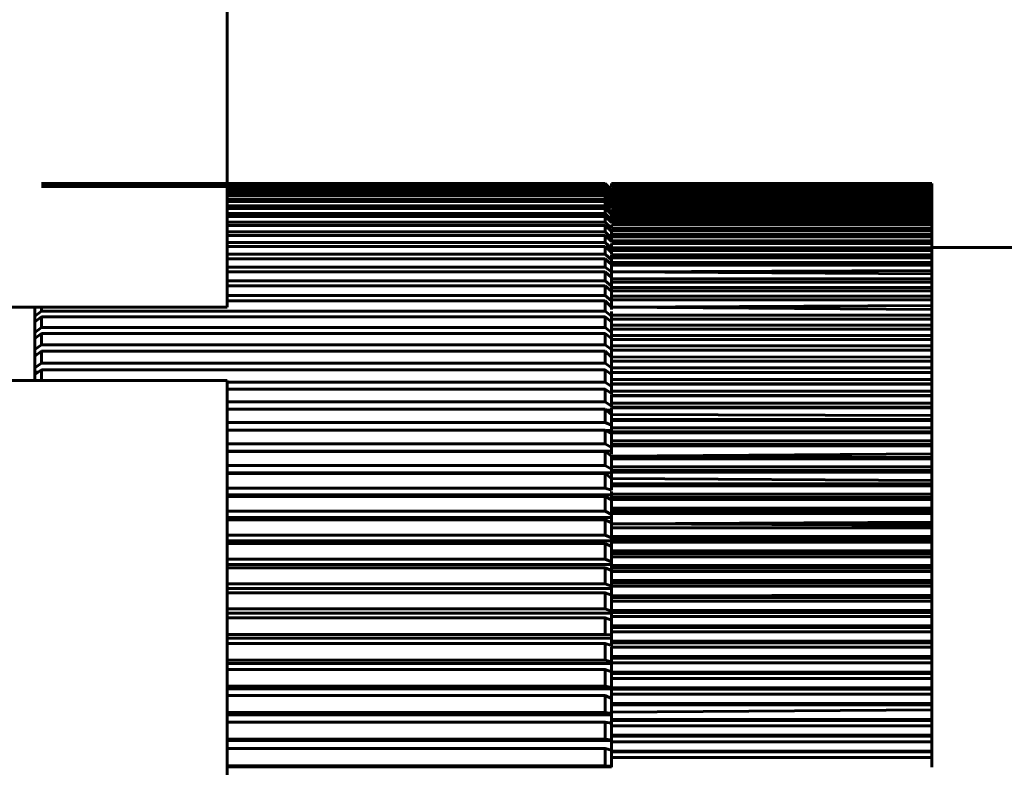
# Model space of a CAD drawing. Header units: millimetres. Extents: x 0 to 297, y 0 to 420.
# Tile 29 of 33: x 106.33 to 114.02, y 314.37 to 320.2. Entities that reach past the tile are written whole.
import ezdxf

# ---------------------------------------------------------------- set-up
doc = ezdxf.new("R2010")
doc.units = ezdxf.units.MM
doc.linetypes.add('K5LT_BASIC', pattern=[0])
doc.layers.add('Системный слой (1)', color=251, linetype='Continuous', true_color=0x6c6c6c)

# ---------------------------------------------------------------- blocks, each defined once
blk = doc.blocks.new('U12')
at = {"layer": 'Системный слой (1)', "color": 143, "linetype": 'K5LT_BASIC', "lineweight": 60, "true_color": 0x33acca}
for p, q in [((110.9507, 316.2687), (110.9507, 316.2583)), ((110.9507, 316.2374), (110.9507, 316.2523))]:
    blk.add_line(p, q, dxfattribs=at)
blk = doc.blocks.new('U13')
at = {"layer": 'Системный слой (1)', "color": 143, "linetype": 'K5LT_BASIC', "lineweight": 60, "true_color": 0x33acca}
for q in [(110.9507, 316.6706), (110.9507, 316.643)]:
    blk.add_line((110.9507, 316.6218), q, dxfattribs=at)
blk = doc.blocks.new('U17')
at = {"layer": 'Системный слой (1)', "color": 143, "linetype": 'K5LT_BASIC', "lineweight": 60, "true_color": 0x33acca}
for p, q in [((110.9507, 315.9907), (110.9507, 316.0118)), ((110.9507, 315.9834), (110.9507, 315.9907)), ((110.9507, 315.9518), (110.9507, 315.9834)), ((110.9507, 315.9428), (110.9507, 315.9518))]:
    blk.add_line(p, q, dxfattribs=at)
blk = doc.blocks.new('U18')
at = {"layer": 'Системный слой (1)', "color": 143, "linetype": 'K5LT_BASIC', "lineweight": 60, "true_color": 0x33acca}
for p, q in [((110.9507, 318.5273), (110.9507, 318.5241)), ((110.9507, 318.5241), (110.9507, 318.5075))]:
    blk.add_line(p, q, dxfattribs=at)
blk = doc.blocks.new('U22')
at = {"layer": 'Системный слой (1)', "color": 143, "linetype": 'K5LT_BASIC', "lineweight": 60, "true_color": 0x33acca}
for p, q in [((110.9507, 314.5007), (110.9507, 314.4874)), ((110.9507, 314.4432), (110.9507, 314.4848))]:
    blk.add_line(p, q, dxfattribs=at)
blk = doc.blocks.new('U24')
at = {"layer": 'Системный слой (1)', "color": 143, "linetype": 'K5LT_BASIC', "lineweight": 60, "true_color": 0x33acca}
for p, q in [((110.9507, 318.308), (110.9507, 318.2875)), ((110.9507, 318.3041), (110.9507, 318.2875)), ((110.9507, 318.3039), (110.9507, 318.2875)), ((110.9507, 318.2938), (110.9507, 318.2843)), ((110.9507, 318.2844), (110.9507, 318.2875))]:
    blk.add_line(p, q, dxfattribs=at)
blk = doc.blocks.new('U25')
at = {"layer": 'Системный слой (1)', "color": 143, "linetype": 'K5LT_BASIC', "lineweight": 60, "true_color": 0x33acca}
for p, q in [((110.9507, 318.3748), (110.9507, 318.4013)), ((110.9507, 318.3842), (110.9507, 318.3742)), ((110.9507, 318.3842), (110.9507, 318.3748))]:
    blk.add_line(p, q, dxfattribs=at)
blk = doc.blocks.new('U29')
at = {"layer": 'Системный слой (1)', "color": 143, "linetype": 'K5LT_BASIC', "lineweight": 60, "true_color": 0x33acca}
for p, q in [((110.9507, 317.7667), (110.9507, 317.7879)), ((110.9507, 317.7644), (110.9507, 317.7667)), ((110.9507, 317.7491), (110.9507, 317.7644)), ((110.9507, 317.7394), (110.9507, 317.7491))]:
    blk.add_line(p, q, dxfattribs=at)
blk = doc.blocks.new('U31')
at = {"layer": 'Системный слой (1)', "color": 143, "linetype": 'K5LT_BASIC', "lineweight": 60, "true_color": 0x33acca}
for p, q in [((110.9507, 314.3761), (110.9507, 314.4432)), ((110.9507, 314.3678), (110.9507, 314.3761))]:
    blk.add_line(p, q, dxfattribs=at)
blk = doc.blocks.new('U32')
at = {"layer": 'Системный слой (1)', "color": 143, "linetype": 'K5LT_BASIC', "lineweight": 60, "true_color": 0x33acca}
for p, q in [((110.9507, 316.0918), (110.9507, 316.1253)), ((110.9507, 316.0571), (110.9507, 316.0917))]:
    blk.add_line(p, q, dxfattribs=at)
blk = doc.blocks.new('U33')
at = {"layer": 'Системный слой (1)', "color": 143, "linetype": 'K5LT_BASIC', "lineweight": 60, "true_color": 0x33acca}
for p, q in [((110.9507, 317.2643), (110.9507, 317.2672)), ((110.9507, 317.2515), (110.9507, 317.2643)), ((110.9507, 317.2105), (110.9507, 317.2515))]:
    blk.add_line(p, q, dxfattribs=at)
blk = doc.blocks.new('U34')
at = {"layer": 'Системный слой (1)', "color": 143, "linetype": 'K5LT_BASIC', "lineweight": 60, "true_color": 0x33acca}
for p, q in [((110.9507, 316.5313), (110.9507, 316.5648)), ((110.9507, 316.5002), (110.9507, 316.5208))]:
    blk.add_line(p, q, dxfattribs=at)
blk = doc.blocks.new('U36')
at = {"layer": 'Системный слой (1)', "color": 143, "linetype": 'K5LT_BASIC', "lineweight": 60, "true_color": 0x33acca}
for q in [(110.9507, 316.2761), (110.9507, 316.2745), (110.9507, 316.2583)]:
    blk.add_line((110.9507, 316.2687), q, dxfattribs=at)
blk = doc.blocks.new('U38')
at = {"layer": 'Системный слой (1)', "color": 143, "linetype": 'K5LT_BASIC', "lineweight": 60, "true_color": 0x33acca}
for q in [(110.9507, 317.1085), (110.9507, 317.0831)]:
    blk.add_line((110.9507, 317.1207), q, dxfattribs=at)
blk = doc.blocks.new('U42')
at = {"layer": 'Системный слой (1)', "color": 143, "linetype": 'K5LT_BASIC', "lineweight": 60, "true_color": 0x33acca}
for p, q in [((110.9507, 317.6959), (110.9507, 317.7069)), ((110.9507, 317.657), (110.9507, 317.6959))]:
    blk.add_line(p, q, dxfattribs=at)
blk = doc.blocks.new('U43')
at = {"layer": 'Системный слой (1)', "color": 143, "linetype": 'K5LT_BASIC', "lineweight": 60, "true_color": 0x33acca}
for p, q in [((110.9507, 315.3191), (110.9507, 315.3193)), ((110.9507, 315.3143), (110.9507, 315.3191)), ((110.9507, 315.1918), (110.9507, 315.2198))]:
    blk.add_line(p, q, dxfattribs=at)
blk = doc.blocks.new('U46')
at = {"layer": 'Системный слой (1)', "color": 143, "linetype": 'K5LT_BASIC', "lineweight": 60, "true_color": 0x33acca}
for q in [(110.9507, 315.7809), (110.9507, 315.7117), (110.9507, 315.7117)]:
    blk.add_line((110.9507, 315.7052), q, dxfattribs=at)
blk = doc.blocks.new('U48')
at = {"layer": 'Системный слой (1)', "color": 143, "linetype": 'K5LT_BASIC', "lineweight": 60, "true_color": 0x33acca}
for p, q in [((110.9507, 315.1124), (110.9507, 315.0994)), ((110.9507, 315.0623), (110.9507, 315.0911))]:
    blk.add_line(p, q, dxfattribs=at)
blk = doc.blocks.new('U52')
at = {"layer": 'Системный слой (1)', "color": 143, "linetype": 'K5LT_BASIC', "lineweight": 60, "true_color": 0x33acca}
for p, q in [((110.9507, 314.9904), (110.9507, 315.0623)), ((110.9507, 314.9902), (110.9507, 314.9904)), ((110.9507, 314.9885), (110.9507, 314.9902))]:
    blk.add_line(p, q, dxfattribs=at)
blk = doc.blocks.new('U55')
at = {"layer": 'Системный слой (1)', "color": 143, "linetype": 'K5LT_BASIC', "lineweight": 60, "true_color": 0x33acca}
for p, q in [((106.4684, 317.591), (106.4507, 317.591)), ((110.9507, 317.5691), (110.933, 317.591))]:
    blk.add_line(p, q, dxfattribs=at)
blk = doc.blocks.new('U57')
at = {"layer": 'Системный слой (1)', "color": 143, "linetype": 'K5LT_BASIC', "lineweight": 60, "true_color": 0x33acca}
for p, q in [((110.9507, 315.505), (110.9507, 315.5452)), ((110.9507, 315.505), (110.9507, 315.5288)), ((110.9507, 315.4735), (110.9507, 315.517))]:
    blk.add_line(p, q, dxfattribs=at)
blk = doc.blocks.new('U58')
at = {"layer": 'Системный слой (1)', "color": 143, "linetype": 'K5LT_BASIC', "lineweight": 60, "true_color": 0x33acca}
for p, q in [((110.9507, 317.3042), (110.9507, 317.2804)), ((110.9507, 317.2752), (110.9507, 317.2706))]:
    blk.add_line(p, q, dxfattribs=at)
blk = doc.blocks.new('U60')
at = {"layer": 'Системный слой (1)', "color": 143, "linetype": 'K5LT_BASIC', "lineweight": 60, "true_color": 0x33acca}
for q in [(110.9507, 315.1031), (110.9507, 315.0994)]:
    blk.add_line((110.9507, 315.1124), q, dxfattribs=at)
blk = doc.blocks.new('U61')
at = {"layer": 'Системный слой (1)', "color": 143, "linetype": 'K5LT_BASIC', "lineweight": 60, "true_color": 0x33acca}
for p, q in [((110.9507, 318.7797), (110.9507, 318.7867)), ((110.9507, 318.7685), (110.9507, 318.7782)), ((110.9507, 318.7782), (110.9507, 318.7782))]:
    blk.add_line(p, q, dxfattribs=at)
blk = doc.blocks.new('U62')
at = {"layer": 'Системный слой (1)', "color": 143, "linetype": 'K5LT_BASIC', "lineweight": 60, "true_color": 0x33acca}
for p, q in [((110.9507, 317.3551), (110.9507, 317.3596)), ((110.9507, 317.3042), (110.9507, 317.3551))]:
    blk.add_line(p, q, dxfattribs=at)
blk = doc.blocks.new('U63')
at = {"layer": 'Системный слой (1)', "color": 143, "linetype": 'K5LT_BASIC', "lineweight": 60, "true_color": 0x33acca}
for p, q in [((110.9507, 318.6437), (110.9507, 318.6451)), ((110.9507, 318.6374), (110.9507, 318.6437)), ((110.9507, 318.634), (110.9507, 318.6374)), ((110.9507, 318.6206), (110.9507, 318.634)), ((110.9507, 318.6196), (110.9507, 318.6205))]:
    blk.add_line(p, q, dxfattribs=at)
blk = doc.blocks.new('U66')
at = {"layer": 'Системный слой (1)', "color": 143, "linetype": 'K5LT_BASIC', "lineweight": 60, "true_color": 0x33acca}
for p, q in [((110.9507, 316.4566), (110.9507, 316.4572)), ((110.9507, 316.4521), (110.9507, 316.4565)), ((110.9507, 316.3917), (110.9507, 316.4521))]:
    blk.add_line(p, q, dxfattribs=at)
blk = doc.blocks.new('U69')
at = {"layer": 'Системный слой (1)', "color": 143, "linetype": 'K5LT_BASIC', "lineweight": 60, "true_color": 0x33acca}
for p, q in [((110.9507, 315.9428), (110.9507, 315.9379)), ((110.9507, 315.9379), (110.9507, 315.9229))]:
    blk.add_line(p, q, dxfattribs=at)
blk = doc.blocks.new('U72')
at = {"layer": 'Системный слой (1)', "color": 143, "linetype": 'K5LT_BASIC', "lineweight": 60, "true_color": 0x33acca}
for p, q in [((110.9348, 318.4017), (110.9007, 318.4326)), ((110.9507, 318.3873), (110.9348, 318.4017))]:
    blk.add_line(p, q, dxfattribs=at)
blk = doc.blocks.new('U73')
at = {"layer": 'Системный слой (1)', "color": 143, "linetype": 'K5LT_BASIC', "lineweight": 60, "true_color": 0x33acca}
for p, q in [((110.9507, 314.7132), (110.9507, 314.7131)), ((110.9507, 314.7131), (110.9507, 314.6844))]:
    blk.add_line(p, q, dxfattribs=at)
blk = doc.blocks.new('U74')
at = {"layer": 'Системный слой (1)', "color": 143, "linetype": 'K5LT_BASIC', "lineweight": 60, "true_color": 0x33acca}
for q in [(110.9507, 316.6003), (110.9507, 316.5805)]:
    blk.add_line((110.9507, 316.6218), q, dxfattribs=at)
blk = doc.blocks.new('U76')
at = {"layer": 'Системный слой (1)', "color": 143, "linetype": 'K5LT_BASIC', "lineweight": 60, "true_color": 0x33acca}
for p, q in [((110.9507, 314.9046), (110.9507, 314.9396)), ((110.9507, 314.8654), (110.9507, 314.9293))]:
    blk.add_line(p, q, dxfattribs=at)
blk = doc.blocks.new('U77')
at = {"layer": 'Системный слой (1)', "color": 143, "linetype": 'K5LT_BASIC', "lineweight": 60, "true_color": 0x33acca}
for p, q in [((110.9507, 316.036), (110.9507, 316.0134)), ((110.9507, 316.0134), (110.9507, 316.0118))]:
    blk.add_line(p, q, dxfattribs=at)
blk = doc.blocks.new('U83')
at = {"layer": 'Системный слой (1)', "color": 143, "linetype": 'K5LT_BASIC', "lineweight": 60, "true_color": 0x33acca}
for p, q in [((110.9507, 315.7052), (110.9507, 315.6928)), ((110.9507, 315.6636), (110.9507, 315.6848))]:
    blk.add_line(p, q, dxfattribs=at)
blk = doc.blocks.new('U85')
at = {"layer": 'Системный слой (1)', "color": 143, "linetype": 'K5LT_BASIC', "lineweight": 60, "true_color": 0x33acca}
for p, q in [((110.9507, 317.159), (110.9507, 317.1727)), ((110.9507, 317.1547), (110.9507, 317.159)), ((110.9507, 317.1207), (110.9507, 317.1547)), ((110.9507, 317.1207), (110.9507, 317.1401))]:
    blk.add_line(p, q, dxfattribs=at)
blk = doc.blocks.new('U86')
at = {"layer": 'Системный слой (1)', "color": 143, "linetype": 'K5LT_BASIC', "lineweight": 60, "true_color": 0x33acca}
for p, q in [((110.9507, 317.9586), (110.9507, 317.9425)), ((110.9507, 317.897), (110.9507, 317.9268))]:
    blk.add_line(p, q, dxfattribs=at)
blk = doc.blocks.new('U87')
at = {"layer": 'Системный слой (1)', "color": 143, "linetype": 'K5LT_BASIC', "lineweight": 60, "true_color": 0x33acca}
for p, q in [((110.9507, 317.5912), (110.9507, 317.6235)), ((110.9507, 317.5691), (110.9507, 317.5912)), ((110.9507, 317.5691), (110.9507, 317.591))]:
    blk.add_line(p, q, dxfattribs=at)
blk = doc.blocks.new('U88')
at = {"layer": 'Системный слой (1)', "color": 143, "linetype": 'K5LT_BASIC', "lineweight": 60, "true_color": 0x33acca}
for p, q in [((110.9507, 318.1926), (110.9507, 318.2355)), ((110.9507, 318.1925), (110.9507, 318.1926)), ((110.9507, 318.1822), (110.9507, 318.1925)), ((110.9507, 318.1816), (110.9507, 318.1822))]:
    blk.add_line(p, q, dxfattribs=at)
blk = doc.blocks.new('U92')
at = {"layer": 'Системный слой (1)', "color": 143, "linetype": 'K5LT_BASIC', "lineweight": 60, "true_color": 0x33acca}
for p, q in [((110.9507, 318.2644), (110.9507, 318.2875)), ((110.9507, 318.2355), (110.9507, 318.2644))]:
    blk.add_line(p, q, dxfattribs=at)
blk = doc.blocks.new('U94')
at = {"layer": 'Системный слой (1)', "color": 143, "linetype": 'K5LT_BASIC', "lineweight": 60, "true_color": 0x33acca}
for q in [(110.9507, 316.8091), (110.9507, 316.787)]:
    blk.add_line((110.9507, 316.7979), q, dxfattribs=at)

msp = doc.modelspace()

# ---------------------------------------------------------------- linework, layer by layer
at = {"layer": 'Системный слой (1)', "color": 143, "linetype": 'K5LT_BASIC', "lineweight": 60, "true_color": 0x33acca}
for p, q in [((107.9507, 321.1745), (107.9507, 317.9604)), ((110.9007, 318.9241), (106.5007, 318.9241)), ((110.9007, 318.9169), (106.5007, 318.9169)), ((110.9007, 318.9009), (106.5007, 318.9009)), ((110.9007, 318.9245), (107.9507, 318.9245)), ((110.9007, 318.9225), (107.9507, 318.9225)), ((110.9007, 318.9122), (107.9507, 318.9122)), ((110.9007, 318.8931), (107.9507, 318.8931)), ((110.9507, 318.8745), (110.9007, 318.9245)), ((110.9007, 318.9241), (110.9007, 318.9245)), ((110.9507, 318.8741), (110.9007, 318.9241)), ((110.9507, 318.8725), (110.9007, 318.9225)), ((110.9007, 318.9169), (110.9007, 318.9225)), ((110.9507, 318.867), (110.9007, 318.9169)), ((110.9507, 318.8623), (110.9007, 318.9122)), ((110.9007, 318.9009), (110.9007, 318.9122)), ((110.9507, 318.8512), (110.9007, 318.9009)), ((110.9007, 318.8762), (110.9007, 318.8931)), ((110.9507, 318.8434), (110.9007, 318.8931)), ((113.4507, 318.9245), (110.9507, 318.9245)), ((113.4507, 318.9243), (110.9507, 318.9243)), ((110.9507, 318.9231), (110.9507, 318.9243)), ((113.4507, 318.9231), (110.9507, 318.9231)), ((113.4507, 318.9216), (110.9507, 318.9216)), ((110.9507, 318.9184), (110.9507, 318.9216)), ((113.4507, 318.9184), (110.9507, 318.9184)), ((110.9507, 318.9106), (110.9507, 318.9157)), ((113.4507, 318.9157), (110.9507, 318.9157)), ((113.4507, 318.9106), (110.9507, 318.9106)), ((113.4507, 318.9067), (110.9507, 318.9067)), ((110.9507, 318.8997), (110.9507, 318.9067)), ((113.4507, 318.8997), (110.9507, 318.8997)), ((110.9507, 318.8856), (110.9507, 318.8945)), ((113.4507, 318.8945), (110.9507, 318.8945)), ((113.4507, 318.8856), (110.9507, 318.8856)), ((113.4507, 318.9243), (113.4507, 318.9245)), ((113.4507, 318.9231), (113.4507, 318.9243)), ((113.4507, 318.9216), (113.4507, 318.9231)), ((113.4507, 318.9184), (113.4507, 318.9216)), ((113.4507, 318.9157), (113.4507, 318.9184)), ((113.4507, 318.9106), (113.4507, 318.9157)), ((113.4507, 318.9067), (113.4507, 318.9106)), ((113.4507, 318.8997), (113.4507, 318.9067)), ((113.4507, 318.8945), (113.4507, 318.8997)), ((113.4507, 318.8856), (113.4507, 318.8945)), ((113.4507, 318.8792), (113.4507, 318.8856)), ((110.9007, 318.8762), (107.9507, 318.8762)), ((110.9007, 318.8653), (107.9507, 318.8653)), ((110.9007, 318.8429), (107.9507, 318.8429)), ((110.9007, 318.8288), (107.9507, 318.8288)), ((110.9507, 318.8268), (110.9007, 318.8762)), ((110.9007, 318.8429), (110.9007, 318.8653)), ((110.9507, 318.8158), (110.9007, 318.8653)), ((110.9507, 318.7938), (110.9007, 318.8429)), ((110.9007, 318.8009), (110.9007, 318.8288)), ((110.9507, 318.7797), (110.9007, 318.8288)), ((110.9507, 318.8684), (110.9507, 318.8792)), ((113.4507, 318.8792), (110.9507, 318.8792)), ((113.4507, 318.8684), (110.9507, 318.8684)), ((110.9507, 318.8676), (110.9507, 318.8672)), ((110.9507, 318.8481), (110.9507, 318.8607)), ((113.4507, 318.8607), (110.9507, 318.8607)), ((113.4507, 318.8481), (110.9507, 318.8481)), ((113.4507, 318.8391), (110.9507, 318.8391)), ((110.9507, 318.8246), (110.9507, 318.8391)), ((113.4507, 318.8246), (110.9507, 318.8246)), ((110.9507, 318.8246), (110.9507, 318.823)), ((110.9507, 318.7981), (110.9507, 318.8144)), ((113.4507, 318.8144), (110.9507, 318.8144)), ((113.4507, 318.8684), (113.4507, 318.8792)), ((113.4507, 318.8607), (113.4507, 318.8684)), ((113.4507, 318.8481), (113.4507, 318.8607)), ((113.4507, 318.8391), (113.4507, 318.8481)), ((113.4507, 318.8246), (113.4507, 318.8391)), ((113.4507, 318.8144), (113.4507, 318.8246)), ((113.4507, 318.7981), (113.4507, 318.8144)), ((110.9007, 318.8009), (107.9507, 318.8009)), ((110.9007, 318.7837), (107.9507, 318.7837)), ((110.9007, 318.7503), (107.9507, 318.7503)), ((110.9007, 318.7301), (107.9507, 318.7301)), ((110.9507, 318.7522), (110.9007, 318.8009)), ((110.9507, 318.7351), (110.9007, 318.7837)), ((110.9007, 318.7503), (110.9007, 318.7837)), ((110.9507, 318.7021), (110.9007, 318.7503)), ((110.9507, 318.682), (110.9007, 318.7301)), ((110.9007, 318.6913), (110.9007, 318.7301)), ((110.9507, 318.7989), (110.9507, 318.7961)), ((110.9507, 318.7981), (110.9507, 318.7768)), ((113.4507, 318.7981), (110.9507, 318.7981)), ((110.9507, 318.7961), (110.9507, 318.79)), ((113.4507, 318.7867), (110.9507, 318.7867)), ((113.4507, 318.7685), (110.9507, 318.7685)), ((113.4507, 318.7558), (110.9507, 318.7558)), ((110.9507, 318.7358), (110.9507, 318.7558)), ((113.4507, 318.7358), (110.9507, 318.7358)), ((113.4507, 318.7867), (113.4507, 318.7981)), ((113.4507, 318.7685), (113.4507, 318.7867)), ((113.4507, 318.7558), (113.4507, 318.7685)), ((113.4507, 318.7358), (113.4507, 318.7558)), ((113.4507, 318.7219), (113.4507, 318.7358)), ((110.9007, 318.6913), (107.9507, 318.6913)), ((110.9007, 318.6681), (107.9507, 318.6681)), ((110.9507, 318.6437), (110.9007, 318.6913)), ((110.9007, 318.6239), (110.9007, 318.6681)), ((110.9507, 318.6206), (110.9007, 318.6681)), ((113.4507, 318.7219), (110.9507, 318.7219)), ((110.9507, 318.7001), (110.9507, 318.7219)), ((113.4507, 318.7001), (110.9507, 318.7001)), ((110.9507, 318.6613), (110.9507, 318.685)), ((113.4507, 318.685), (110.9507, 318.685)), ((110.9507, 318.6613), (110.9507, 318.6374)), ((113.4507, 318.6613), (110.9507, 318.6613)), ((113.4507, 318.7001), (113.4507, 318.7219)), ((113.4507, 318.685), (113.4507, 318.7001)), ((113.4507, 318.6613), (113.4507, 318.685)), ((113.4507, 318.6451), (113.4507, 318.6613)), ((110.9007, 318.6239), (107.9507, 318.6239)), ((110.9007, 318.5978), (107.9507, 318.5978)), ((110.9507, 318.577), (110.9007, 318.6239)), ((110.9507, 318.5509), (110.9007, 318.5978)), ((110.9007, 318.5483), (110.9007, 318.5978)), ((110.9507, 318.6524), (110.9507, 318.6478)), ((110.9507, 318.6478), (110.9507, 318.6374)), ((113.4507, 318.6451), (110.9507, 318.6451)), ((113.4507, 318.6196), (110.9507, 318.6196)), ((110.9507, 318.5749), (110.9507, 318.6022)), ((113.4507, 318.6022), (110.9507, 318.6022)), ((113.4507, 318.6196), (113.4507, 318.6451)), ((113.4507, 318.6022), (113.4507, 318.6196)), ((113.4507, 318.5749), (113.4507, 318.6022)), ((110.9007, 318.5483), (107.9507, 318.5483)), ((110.9007, 318.5192), (107.9507, 318.5192)), ((110.9507, 318.5022), (110.9007, 318.5483)), ((110.9507, 318.4731), (110.9007, 318.5192)), ((110.9007, 318.4645), (110.9007, 318.5192)), ((113.4507, 318.5749), (110.9507, 318.5749)), ((110.9507, 318.5273), (110.9507, 318.5563)), ((113.4507, 318.5563), (110.9507, 318.5563)), ((113.4507, 318.5273), (110.9507, 318.5273)), ((113.4507, 318.5075), (110.9507, 318.5075)), ((110.9507, 318.4768), (110.9507, 318.5075)), ((113.4507, 318.5563), (113.4507, 318.5749)), ((113.4507, 318.5273), (113.4507, 318.5563)), ((113.4507, 318.5075), (113.4507, 318.5273)), ((113.4507, 318.4768), (113.4507, 318.5075)), ((110.9007, 318.4645), (107.9507, 318.4645)), ((110.9007, 318.4326), (107.9507, 318.4326)), ((110.9507, 318.4193), (110.9007, 318.4645)), ((110.9007, 318.3728), (110.9007, 318.4326)), ((113.4507, 318.4768), (110.9507, 318.4768)), ((110.9507, 318.4233), (110.9507, 318.4558)), ((113.4507, 318.4558), (110.9507, 318.4558)), ((110.9507, 318.4314), (110.9507, 318.4221)), ((110.9507, 318.425), (110.9507, 318.4105)), ((110.9507, 318.4233), (110.9507, 318.3842)), ((113.4507, 318.4233), (110.9507, 318.4233)), ((113.4507, 318.4558), (113.4507, 318.4768)), ((113.4507, 318.4233), (113.4507, 318.4558)), ((114.7007, 318.4245), (113.4507, 318.4245)), ((113.4507, 318.4013), (113.4507, 318.4233)), ((110.9007, 318.3728), (107.9507, 318.3728)), ((110.9507, 318.3285), (110.9007, 318.3728)), ((113.4507, 318.4013), (110.9507, 318.4013)), ((110.9507, 318.3671), (110.9507, 318.3228)), ((113.4507, 318.3671), (110.9507, 318.3671)), ((113.4507, 318.3671), (113.4507, 318.4013)), ((113.4507, 318.3439), (113.4507, 318.3671)), ((110.9007, 318.3381), (107.9507, 318.3381)), ((110.9007, 318.2733), (107.9507, 318.2733)), ((110.9007, 318.2733), (110.9007, 318.3381)), ((110.9507, 318.2938), (110.9007, 318.3381)), ((110.9507, 318.2355), (110.9007, 318.2733)), ((113.4507, 318.3439), (110.9507, 318.3439)), ((110.9507, 318.308), (110.9507, 318.3439)), ((113.4507, 318.308), (110.9507, 318.308)), ((113.4507, 318.2838), (110.9507, 318.2875)), ((113.4507, 318.308), (113.4507, 318.3439)), ((113.4507, 318.2838), (113.4507, 318.308)), ((113.4507, 318.2462), (113.4507, 318.2838)), ((110.9007, 318.2358), (107.9507, 318.2358)), ((110.9007, 318.1662), (110.9007, 318.2358)), ((110.9507, 318.1924), (110.9007, 318.2358)), ((113.4507, 318.2462), (110.9507, 318.2355)), ((110.9507, 318.2355), (110.9507, 318.2032)), ((113.4507, 318.2208), (110.9507, 318.2355)), ((113.4507, 318.2208), (113.4507, 318.2462)), ((113.4507, 318.1816), (113.4507, 318.2208)), ((110.9007, 318.1662), (107.9507, 318.1662)), ((110.9007, 318.126), (107.9507, 318.126)), ((110.9507, 318.1239), (110.9007, 318.1662)), ((110.9007, 318.0516), (110.9007, 318.126)), ((110.9507, 318.0837), (110.9007, 318.126)), ((110.9507, 318.1816), (110.9507, 318.1393)), ((113.4507, 318.1816), (110.9507, 318.1816)), ((113.4507, 318.1552), (110.9507, 318.1552)), ((110.9507, 318.1144), (110.9507, 318.1552)), ((110.9507, 318.1393), (110.9507, 318.1312)), ((110.9507, 318.1312), (110.9507, 318.1128)), ((113.4507, 318.1552), (113.4507, 318.1816)), ((113.4507, 318.1144), (113.4507, 318.1552)), ((110.9007, 318.0516), (107.9507, 318.0516)), ((110.9507, 318.0105), (110.9007, 318.0516)), ((110.9507, 318.1144), (110.9507, 318.0727)), ((113.4507, 318.1144), (110.9507, 318.1144)), ((113.4507, 318.0869), (110.9507, 318.0869)), ((110.9507, 318.0445), (110.9507, 318.0869)), ((113.4507, 318.0445), (110.9507, 318.0445)), ((110.9507, 318.0445), (110.9507, 318.0035)), ((113.4507, 318.0869), (113.4507, 318.1144)), ((113.4507, 318.0445), (113.4507, 318.0869)), ((113.4507, 318.016), (113.4507, 318.0445)), ((110.9007, 318.0088), (107.9507, 318.0088)), ((110.9007, 317.9298), (110.9007, 318.0088)), ((110.9507, 317.9586), (110.9007, 318.0088)), ((113.4507, 318.016), (110.9507, 318.016)), ((110.9507, 317.9586), (110.9507, 318.016)), ((113.4507, 317.972), (110.9507, 317.9586)), ((113.4507, 317.972), (113.4507, 318.016)), ((113.4507, 317.9425), (113.4507, 317.972)), ((105.4507, 317.9604), (107.9507, 317.9604)), ((106.4507, 317.8899), (106.4507, 317.9604)), ((106.4507, 317.8899), (106.5007, 317.9298)), ((106.4507, 317.8899), (106.4507, 317.8502)), ((106.4507, 317.8446), (106.5007, 317.8844)), ((106.5007, 317.9298), (106.5007, 317.9604)), ((110.9007, 317.9298), (106.5007, 317.9298)), ((106.5007, 317.8009), (106.5007, 317.8844)), ((110.9007, 317.8844), (106.5007, 317.8844)), ((110.9507, 317.8899), (110.9007, 317.9298)), ((110.9507, 317.8446), (110.9007, 317.8844)), ((110.9007, 317.8009), (110.9007, 317.8844)), ((110.9507, 317.9586), (110.9507, 317.9425)), ((113.4507, 317.9425), (110.9507, 317.9586)), ((110.9507, 317.897), (110.9507, 317.8574)), ((113.4507, 317.897), (110.9507, 317.897)), ((113.4507, 317.897), (113.4507, 317.9425)), ((113.4507, 317.8664), (113.4507, 317.897)), ((106.4578, 317.8502), (106.4507, 317.8502)), ((106.4507, 317.8502), (106.4507, 317.8446)), ((106.4507, 317.7624), (106.4507, 317.8446)), ((113.4507, 317.8664), (110.9507, 317.8664)), ((110.9507, 317.8194), (110.9507, 317.8664)), ((113.4507, 317.8194), (110.9507, 317.8194)), ((110.9507, 317.8194), (110.9507, 317.7807)), ((113.4507, 317.8194), (113.4507, 317.8664)), ((113.4507, 317.7879), (113.4507, 317.8194)), ((106.4507, 317.7624), (106.5007, 317.8009)), ((106.4507, 317.7624), (106.4507, 317.724)), ((106.4507, 317.7146), (106.5007, 317.7531)), ((110.9007, 317.8009), (106.5007, 317.8009)), ((106.5007, 317.6653), (106.5007, 317.7531)), ((110.9007, 317.7531), (106.5007, 317.7531)), ((110.9507, 317.7624), (110.9007, 317.8009)), ((110.9507, 317.7146), (110.9007, 317.7531)), ((110.9007, 317.6653), (110.9007, 317.7531)), ((113.4507, 317.7879), (110.9507, 317.7879)), ((110.9507, 317.7807), (110.9507, 317.7667)), ((110.9507, 317.7711), (110.9507, 317.7491)), ((110.9507, 317.7394), (110.9507, 317.7014)), ((113.4507, 317.7394), (110.9507, 317.7394)), ((113.4507, 317.7394), (113.4507, 317.7879)), ((113.4507, 317.7069), (113.4507, 317.7394)), ((106.4629, 317.724), (106.4507, 317.724)), ((106.4507, 317.724), (106.4507, 317.7146)), ((106.4507, 317.6281), (106.4507, 317.7146)), ((106.4507, 317.6281), (106.5007, 317.6653)), ((110.9007, 317.6653), (106.5007, 317.6653)), ((110.9507, 317.6281), (110.9007, 317.6653)), ((113.4507, 317.7069), (110.9507, 317.7069)), ((110.9507, 317.657), (110.9507, 317.6198)), ((113.4507, 317.657), (110.9507, 317.657)), ((113.4507, 317.657), (113.4507, 317.7069)), ((113.4507, 317.6235), (113.4507, 317.657)), ((106.4507, 317.6281), (106.4507, 317.591)), ((106.4507, 317.5779), (106.5007, 317.6151)), ((106.4507, 317.591), (106.4507, 317.5779)), ((106.4507, 317.4873), (106.4507, 317.5779)), ((110.9007, 317.6151), (106.5007, 317.6151)), ((106.5007, 317.523), (106.5007, 317.6151)), ((110.9507, 317.5691), (110.9007, 317.6151)), ((110.9007, 317.523), (110.9007, 317.6151)), ((113.4507, 317.6235), (110.9507, 317.6235)), ((113.4507, 317.5722), (113.4507, 317.6235)), ((106.4507, 317.4873), (106.5007, 317.523)), ((110.9007, 317.523), (106.5007, 317.523)), ((110.9507, 317.4873), (110.9007, 317.523)), ((113.4507, 317.5722), (110.9507, 317.5691)), ((110.9507, 317.5691), (110.9507, 317.5378)), ((110.9507, 317.4851), (110.9507, 317.5378)), ((113.4507, 317.5378), (110.9507, 317.5378)), ((113.4507, 317.5378), (113.4507, 317.5722)), ((113.4507, 317.4851), (113.4507, 317.5378)), ((106.4507, 317.4873), (106.4507, 317.4517)), ((106.4507, 317.4348), (106.5007, 317.4706)), ((106.4507, 317.4517), (106.4507, 317.4348)), ((106.4743, 317.4517), (106.4507, 317.4517)), ((106.4507, 317.3886), (106.4507, 317.4348)), ((110.9007, 317.4706), (106.5007, 317.4706)), ((106.5007, 317.3886), (106.5007, 317.4706)), ((110.9507, 317.4348), (110.9007, 317.4706)), ((110.9007, 317.3745), (110.9007, 317.4706)), ((110.9507, 317.4851), (110.9507, 317.4497)), ((113.4507, 317.4851), (110.9507, 317.4851)), ((110.9507, 317.3957), (110.9507, 317.4498)), ((113.4507, 317.4498), (110.9507, 317.4498)), ((113.4507, 317.4498), (113.4507, 317.4851)), ((113.4507, 317.3957), (113.4507, 317.4498)), ((105.4507, 317.3886), (107.9507, 317.3886)), ((107.9507, 317.3886), (107.9507, 314.1745)), ((110.9007, 317.3745), (107.9507, 317.3745)), ((110.9507, 317.3403), (110.9007, 317.3745)), ((113.4507, 317.3957), (110.9507, 317.3957)), ((110.9507, 317.3957), (110.9507, 317.3612)), ((110.9507, 317.3612), (110.9507, 317.3452)), ((113.4507, 317.3612), (110.9507, 317.3612)), ((113.4507, 317.3596), (110.9507, 317.3596)), ((110.9507, 317.3503), (110.9507, 317.3251)), ((113.4507, 317.3612), (113.4507, 317.3957)), ((113.4507, 317.3596), (113.4507, 317.3612)), ((113.4507, 317.3042), (113.4507, 317.3596)), ((110.9007, 317.3198), (107.9507, 317.3198)), ((110.9507, 317.2856), (110.9007, 317.3198)), ((110.9007, 317.2199), (110.9007, 317.3198)), ((113.4507, 317.3042), (110.9507, 317.3042)), ((110.9507, 317.2672), (110.9507, 317.2706)), ((113.4507, 317.2706), (110.9507, 317.2706)), ((113.4507, 317.2706), (113.4507, 317.3042)), ((113.4507, 317.2672), (113.4507, 317.2706)), ((110.9007, 317.2199), (107.9507, 317.2199)), ((110.9507, 317.1873), (110.9007, 317.2199)), ((113.4507, 317.2672), (110.9507, 317.2672)), ((113.4507, 317.2105), (110.9507, 317.2105)), ((110.9507, 317.2105), (110.9507, 317.1779)), ((113.4507, 317.2105), (113.4507, 317.2672)), ((113.4507, 317.1779), (113.4507, 317.2105)), ((110.9007, 317.1632), (107.9507, 317.1632)), ((110.9007, 317.0596), (110.9007, 317.1632)), ((110.9507, 317.1207), (110.9007, 317.1632)), ((110.9507, 317.1547), (110.9137, 317.1547)), ((113.4507, 317.1779), (110.9507, 317.1779)), ((113.4507, 317.1727), (110.9507, 317.1727)), ((113.4507, 317.1148), (110.9507, 317.1207)), ((113.4507, 317.1727), (113.4507, 317.1779)), ((113.4507, 317.1148), (113.4507, 317.1727)), ((110.9007, 317.0596), (107.9507, 317.0596)), ((110.9507, 317.0375), (110.9007, 317.0596)), ((113.4507, 317.0831), (110.9507, 317.0831)), ((110.9507, 317.0831), (110.9507, 317.0761)), ((110.9507, 317.0761), (110.9507, 317.0831)), ((110.9507, 317.017), (110.9507, 317.0761)), ((113.4507, 317.0761), (110.9507, 317.0761)), ((113.4507, 317.0831), (113.4507, 317.1148)), ((113.4507, 317.0761), (113.4507, 317.0831)), ((113.4507, 317.017), (113.4507, 317.0761)), ((110.9007, 317.0008), (107.9507, 317.0008)), ((110.9507, 316.9697), (110.9007, 317.0008)), ((110.9007, 316.8937), (110.9007, 317.0008)), ((110.9507, 316.9976), (110.9059, 316.9976)), ((113.4507, 317.017), (110.9507, 317.017)), ((110.9507, 317.017), (110.9507, 316.9863)), ((110.9507, 316.9863), (110.9507, 316.9699)), ((113.4507, 316.9863), (110.9507, 316.9863)), ((110.9507, 316.9173), (110.9507, 316.9776)), ((113.4507, 316.9776), (110.9507, 316.9776)), ((113.4507, 316.9863), (113.4507, 317.017)), ((113.4507, 316.9776), (113.4507, 316.9863)), ((113.4507, 316.9173), (113.4507, 316.9776)), ((110.9007, 316.8937), (107.9507, 316.8937)), ((110.9507, 316.8643), (110.9007, 316.8937)), ((110.9507, 316.9173), (110.9507, 316.8876)), ((113.4507, 316.9173), (110.9507, 316.9173)), ((113.4507, 316.8876), (110.9507, 316.8876)), ((110.9507, 316.8876), (110.9507, 316.8755)), ((113.4507, 316.8876), (113.4507, 316.9173)), ((113.4507, 316.8771), (113.4507, 316.8876)), ((110.9507, 316.835), (107.9507, 316.835)), ((110.9007, 316.8331), (107.9507, 316.8331)), ((110.9507, 316.7979), (110.9007, 316.8331)), ((110.9007, 316.7227), (110.9007, 316.8331)), ((110.9507, 316.8157), (110.9507, 316.8771)), ((113.4507, 316.8771), (110.9507, 316.8771)), ((110.9507, 316.8755), (110.9507, 316.8474)), ((113.4507, 316.8157), (110.9507, 316.7979)), ((113.4507, 316.8157), (113.4507, 316.8771)), ((113.4507, 316.787), (113.4507, 316.8157)), ((110.9507, 316.7979), (110.9507, 316.7748)), ((113.4507, 316.787), (110.9507, 316.7979)), ((110.9507, 316.7748), (110.9507, 316.7801)), ((113.4507, 316.7748), (110.9507, 316.7748)), ((110.9507, 316.7123), (110.9507, 316.7748)), ((113.4507, 316.7748), (113.4507, 316.787)), ((113.4507, 316.7123), (113.4507, 316.7748)), ((110.9007, 316.7227), (107.9507, 316.7227)), ((110.9507, 316.6674), (107.9507, 316.6674)), ((110.9007, 316.6602), (107.9507, 316.6602)), ((110.9507, 316.695), (110.9007, 316.7227)), ((110.9507, 316.6218), (110.9007, 316.6602)), ((110.9007, 316.5467), (110.9007, 316.6602)), ((110.9507, 316.7123), (110.9507, 316.6847)), ((113.4507, 316.7123), (110.9507, 316.7123)), ((110.9507, 316.6847), (110.9507, 316.6706)), ((113.4507, 316.6847), (110.9507, 316.6847)), ((113.4507, 316.6706), (110.9507, 316.6706)), ((113.4507, 316.6847), (113.4507, 316.7123)), ((113.4507, 316.6706), (113.4507, 316.6847)), ((113.4507, 316.6071), (113.4507, 316.6706)), ((113.4507, 316.6071), (110.9507, 316.6218)), ((113.4507, 316.5805), (110.9507, 316.5805)), ((110.9507, 316.5648), (110.9507, 316.5805)), ((110.9507, 316.5805), (110.9507, 316.5648)), ((113.4507, 316.5805), (113.4507, 316.6071)), ((113.4507, 316.5648), (113.4507, 316.5805)), ((110.9007, 316.5467), (107.9507, 316.5467)), ((110.9507, 316.5313), (110.9007, 316.5467)), ((113.4507, 316.5648), (110.9507, 316.5648)), ((113.4507, 316.5002), (113.4507, 316.5648)), ((110.9507, 316.495), (107.9507, 316.495)), ((110.9007, 316.4825), (107.9507, 316.4825)), ((110.9507, 316.4565), (110.9007, 316.4825)), ((110.9007, 316.3661), (110.9007, 316.4825)), ((113.4507, 316.5002), (110.9507, 316.5002)), ((110.9507, 316.5002), (110.9507, 316.4747)), ((110.9507, 316.4747), (110.9507, 316.4568)), ((113.4507, 316.4747), (110.9507, 316.4747)), ((113.4507, 316.4572), (110.9507, 316.4572)), ((113.4507, 316.4747), (113.4507, 316.5002)), ((113.4507, 316.4572), (113.4507, 316.4747)), ((113.4507, 316.3917), (113.4507, 316.4572)), ((110.9007, 316.3661), (107.9507, 316.3661)), ((110.9507, 316.342), (110.9007, 316.3661)), ((110.9507, 316.3917), (110.9507, 316.3673)), ((113.4507, 316.3917), (110.9507, 316.3917)), ((113.4507, 316.3673), (110.9507, 316.3673)), ((110.9507, 316.3673), (110.9507, 316.3542)), ((110.9507, 316.3542), (110.9507, 316.3237)), ((110.9507, 316.2816), (110.9507, 316.3481)), ((113.4507, 316.3481), (110.9507, 316.3481)), ((113.4507, 316.3673), (113.4507, 316.3917)), ((113.4507, 316.3481), (113.4507, 316.3673)), ((113.4507, 316.2816), (113.4507, 316.3481)), ((110.9507, 316.318), (107.9507, 316.318)), ((110.9007, 316.3004), (107.9507, 316.3004)), ((110.9507, 316.2761), (110.9007, 316.3004)), ((110.9007, 316.1812), (110.9007, 316.3004)), ((113.4507, 316.2816), (110.9507, 316.2687)), ((113.4507, 316.2583), (113.4507, 316.2816)), ((110.9507, 316.2687), (110.9507, 316.2374)), ((113.4507, 316.2583), (110.9507, 316.2687)), ((113.4507, 316.2374), (110.9507, 316.2374)), ((110.9507, 316.1701), (110.9507, 316.2374)), ((113.4507, 316.2374), (113.4507, 316.2583)), ((113.4507, 316.1701), (113.4507, 316.2374)), ((110.9007, 316.1812), (107.9507, 316.1812)), ((110.9507, 316.1368), (107.9507, 316.1368)), ((110.9507, 316.159), (110.9007, 316.1812)), ((110.9507, 316.1701), (110.9507, 316.1479)), ((113.4507, 316.1701), (110.9507, 316.1701)), ((113.4507, 316.1479), (110.9507, 316.1479)), ((110.9507, 316.1479), (110.9507, 316.1255)), ((113.4507, 316.1253), (110.9507, 316.1253)), ((113.4507, 316.1479), (113.4507, 316.1701)), ((113.4507, 316.1253), (113.4507, 316.1479)), ((113.4507, 316.0571), (113.4507, 316.1253)), ((110.9007, 316.1141), (107.9507, 316.1141)), ((110.9007, 315.9924), (110.9007, 316.1141)), ((110.9507, 316.0917), (110.9007, 316.1141)), ((110.9507, 316.0571), (110.9507, 316.036)), ((113.4507, 316.0571), (110.9507, 316.0571)), ((113.4507, 316.036), (113.4507, 316.0571)), ((110.9007, 315.9924), (107.9507, 315.9924)), ((110.9507, 315.9721), (110.9007, 315.9924)), ((113.4507, 316.036), (110.9507, 316.036)), ((113.4507, 316.0118), (110.9507, 316.0118)), ((113.4507, 316.0118), (113.4507, 316.036)), ((113.4507, 315.9428), (113.4507, 316.0118)), ((110.9507, 315.9518), (107.9507, 315.9518)), ((110.9007, 315.9239), (107.9507, 315.9239)), ((110.9507, 315.9036), (110.9007, 315.9239)), ((110.9007, 315.8), (110.9007, 315.9239)), ((113.4507, 315.9428), (110.9507, 315.9428)), ((113.4507, 315.9229), (110.9507, 315.9229)), ((110.9507, 315.9229), (110.9507, 315.9037)), ((110.9507, 315.8272), (110.9507, 315.8969)), ((113.4507, 315.8969), (110.9507, 315.8969)), ((113.4507, 315.9229), (113.4507, 315.9428)), ((113.4507, 315.8969), (113.4507, 315.9229)), ((113.4507, 315.8272), (113.4507, 315.8969)), ((110.9507, 315.8272), (110.9507, 315.8084)), ((113.4507, 315.8272), (110.9507, 315.8272)), ((113.4507, 315.8084), (113.4507, 315.8272)), ((110.9007, 315.8), (107.9507, 315.8)), ((110.9507, 315.7632), (107.9507, 315.7632)), ((110.9507, 315.7816), (110.9007, 315.8)), ((110.9507, 315.8084), (110.9507, 315.788)), ((113.4507, 315.8084), (110.9507, 315.8084)), ((110.9507, 315.7945), (110.9507, 315.7621)), ((113.4507, 315.7809), (110.9507, 315.7809)), ((113.4507, 315.7809), (113.4507, 315.8084)), ((113.4507, 315.7104), (113.4507, 315.7809)), ((110.9007, 315.7302), (107.9507, 315.7302)), ((110.9507, 315.7117), (110.9007, 315.7302)), ((110.9007, 315.6042), (110.9007, 315.7302)), ((113.4507, 315.7104), (110.9507, 315.7052)), ((110.9507, 315.7052), (110.9507, 315.6928)), ((113.4507, 315.6928), (110.9507, 315.6928)), ((110.9507, 315.6928), (110.9507, 315.6636)), ((110.9507, 315.5925), (110.9507, 315.6636)), ((113.4507, 315.6636), (110.9507, 315.6636)), ((113.4507, 315.6928), (113.4507, 315.7104)), ((113.4507, 315.6636), (113.4507, 315.6928)), ((113.4507, 315.5925), (113.4507, 315.6636)), ((110.9007, 315.6042), (107.9507, 315.6042)), ((110.9507, 315.5878), (110.9007, 315.6042)), ((110.9507, 315.5925), (110.9507, 315.576)), ((113.4507, 315.5925), (110.9507, 315.5925)), ((113.4507, 315.576), (113.4507, 315.5925)), ((110.9507, 315.5714), (107.9507, 315.5714)), ((110.9007, 315.5334), (107.9507, 315.5334)), ((110.9007, 315.4056), (110.9007, 315.5334)), ((110.9507, 315.517), (110.9007, 315.5334)), ((113.4507, 315.576), (110.9507, 315.576)), ((110.9507, 315.576), (110.9507, 315.5524)), ((110.9507, 315.5524), (110.9507, 315.5452)), ((113.4507, 315.5452), (110.9507, 315.5452)), ((113.4507, 315.5452), (113.4507, 315.576)), ((113.4507, 315.4735), (113.4507, 315.5452)), ((113.4507, 315.4735), (110.9507, 315.4735)), ((110.9507, 315.4735), (110.9507, 315.4583)), ((110.9507, 315.4583), (110.9507, 315.4259)), ((110.9507, 315.4259), (110.9507, 315.4583)), ((113.4507, 315.4583), (110.9507, 315.4583)), ((110.9507, 315.3535), (110.9507, 315.4259)), ((113.4507, 315.4259), (110.9507, 315.4259)), ((113.4507, 315.4583), (113.4507, 315.4735)), ((113.4507, 315.4259), (113.4507, 315.4583)), ((113.4507, 315.3535), (113.4507, 315.4259)), ((110.9007, 315.4056), (107.9507, 315.4056)), ((110.9507, 315.3767), (107.9507, 315.3767)), ((110.9507, 315.403), (110.9007, 315.4056)), ((113.4507, 315.3535), (110.9507, 315.3535)), ((110.9507, 315.3535), (110.9507, 315.3395)), ((113.4507, 315.3395), (113.4507, 315.3535)), ((110.9007, 315.3338), (107.9507, 315.3338)), ((110.9507, 315.3191), (110.9007, 315.3338)), ((110.9007, 315.2043), (110.9007, 315.3338)), ((113.4507, 315.3395), (110.9507, 315.3395)), ((110.9507, 315.3395), (110.9507, 315.3195)), ((110.9507, 315.3195), (110.9507, 315.3155)), ((110.9507, 315.2327), (110.9507, 315.3055)), ((113.4507, 315.3055), (110.9507, 315.3055)), ((113.4507, 315.3055), (113.4507, 315.3395)), ((113.4507, 315.2327), (113.4507, 315.3055)), ((110.9007, 315.2043), (107.9507, 315.2043)), ((110.9507, 315.1918), (110.9007, 315.2043)), ((113.4507, 315.2327), (110.9507, 315.2327)), ((110.9507, 315.2327), (110.9507, 315.2198)), ((110.9507, 315.2198), (110.9507, 315.1986)), ((113.4507, 315.2198), (110.9507, 315.2198)), ((110.9507, 315.2054), (110.9507, 315.1715)), ((113.4507, 315.2198), (113.4507, 315.2327)), ((113.4507, 315.1843), (113.4507, 315.2198)), ((110.9507, 315.1794), (107.9507, 315.1794)), ((110.9007, 315.1316), (107.9507, 315.1316)), ((110.9007, 315.0008), (110.9007, 315.1316)), ((110.9507, 315.1124), (110.9007, 315.1316)), ((113.4507, 315.1843), (110.9507, 315.1843)), ((110.9507, 315.1124), (110.9507, 315.1843)), ((113.4507, 315.111), (113.4507, 315.1843)), ((113.4507, 315.111), (110.9507, 315.1124)), ((110.9507, 315.0994), (110.9507, 315.0623)), ((113.4507, 315.0994), (110.9507, 315.0994)), ((113.4507, 315.0623), (110.9507, 315.0623)), ((113.4507, 315.0994), (113.4507, 315.111)), ((113.4507, 315.0623), (113.4507, 315.0994)), ((113.4507, 314.9885), (113.4507, 315.0623)), ((110.9007, 315.0008), (107.9507, 315.0008)), ((110.9507, 314.98), (107.9507, 314.98)), ((110.9507, 314.9904), (110.9007, 315.0008)), ((113.4507, 314.9885), (110.9507, 314.9885)), ((110.9507, 314.9885), (110.9507, 314.9782)), ((113.4507, 314.9782), (110.9507, 314.9782)), ((110.9507, 314.9782), (110.9507, 314.9537)), ((113.4507, 314.9782), (113.4507, 314.9885)), ((113.4507, 314.9396), (113.4507, 314.9782)), ((110.9007, 314.9274), (107.9507, 314.9274)), ((110.9507, 314.9046), (110.9007, 314.9274)), ((110.9007, 314.7953), (110.9007, 314.9274)), ((110.9507, 314.9537), (110.9507, 314.9396)), ((113.4507, 314.9396), (110.9507, 314.9396)), ((113.4507, 314.8654), (113.4507, 314.9396)), ((113.4507, 314.8654), (110.9507, 314.8654)), ((110.9507, 314.8654), (110.9507, 314.8563)), ((113.4507, 314.8563), (110.9507, 314.8563)), ((110.9507, 314.8563), (110.9507, 314.7993)), ((110.9507, 314.8163), (110.9507, 314.8563)), ((113.4507, 314.8163), (110.9507, 314.7993)), ((110.9507, 314.7417), (110.9507, 314.8163)), ((113.4507, 314.8563), (113.4507, 314.8654)), ((113.4507, 314.8163), (113.4507, 314.8563)), ((113.4507, 314.7417), (113.4507, 314.8163)), ((110.9007, 314.7953), (107.9507, 314.7953)), ((110.9507, 314.7787), (107.9507, 314.7787)), ((110.9507, 314.787), (110.9007, 314.7953)), ((113.4507, 314.7417), (110.9507, 314.7417)), ((110.9507, 314.7417), (110.9507, 314.7338)), ((113.4507, 314.7338), (110.9507, 314.7338)), ((110.9507, 314.7338), (110.9507, 314.7132)), ((113.4507, 314.7338), (113.4507, 314.7417)), ((113.4507, 314.6924), (113.4507, 314.7338)), ((110.9007, 314.7214), (107.9507, 314.7214)), ((110.9507, 314.7131), (110.9007, 314.7214)), ((110.9007, 314.5884), (110.9007, 314.7214)), ((110.9507, 314.7079), (110.9507, 314.7131)), ((110.9507, 314.6175), (110.9507, 314.6924)), ((113.4507, 314.6924), (110.9507, 314.6924)), ((113.4507, 314.6175), (113.4507, 314.6924)), ((110.9007, 314.5884), (107.9507, 314.5884)), ((110.9507, 314.5821), (110.9007, 314.5884)), ((110.9507, 314.6175), (110.9507, 314.6108)), ((113.4507, 314.6175), (110.9507, 314.6175)), ((110.9507, 314.6108), (110.9507, 314.5891)), ((113.4507, 314.6108), (110.9507, 314.6108)), ((110.9507, 314.596), (110.9507, 314.5613)), ((113.4507, 314.6108), (113.4507, 314.6175)), ((113.4507, 314.568), (113.4507, 314.6108)), ((110.9507, 314.5759), (107.9507, 314.5759)), ((110.9007, 314.514), (107.9507, 314.514)), ((110.9507, 314.5007), (110.9007, 314.514)), ((110.9007, 314.3803), (110.9007, 314.514)), ((113.4507, 314.568), (110.9507, 314.568)), ((110.9507, 314.5007), (110.9507, 314.568)), ((113.4507, 314.4929), (113.4507, 314.568)), ((110.9507, 314.4929), (110.9507, 314.4874)), ((113.4507, 314.4929), (110.9507, 314.4929)), ((113.4507, 314.4874), (110.9507, 314.4874)), ((110.9507, 314.4874), (110.9507, 314.4432)), ((113.4507, 314.4432), (110.9507, 314.4432)), ((113.4507, 314.4874), (113.4507, 314.4929)), ((113.4507, 314.4432), (113.4507, 314.4874)), ((113.4507, 314.3678), (113.4507, 314.4432)), ((110.9007, 314.3803), (107.9507, 314.3803)), ((110.9507, 314.3719), (107.9507, 314.3719)), ((110.9507, 314.3761), (110.9007, 314.3803))]:
    msp.add_line(p, q, dxfattribs=at)

# ---------------------------------------------------------------- block references
at = {"layer": 'Системный слой (1)'}
for name in ['U61', 'U63', 'U18', 'U72', 'U25', 'U24', 'U92', 'U88', 'U86', 'U29', 'U42', 'U55', 'U87', 'U62', 'U58', 'U33', 'U85', 'U38', 'U94', 'U13', 'U74', 'U34', 'U66', 'U36', 'U12', 'U32', 'U77', 'U17', 'U69', 'U46', 'U83', 'U57', 'U43', 'U48', 'U60', 'U52', 'U76', 'U73', 'U22', 'U31']:
    msp.add_blockref(name, (0, 0), dxfattribs=at)

doc.saveas('drawing.dxf')
